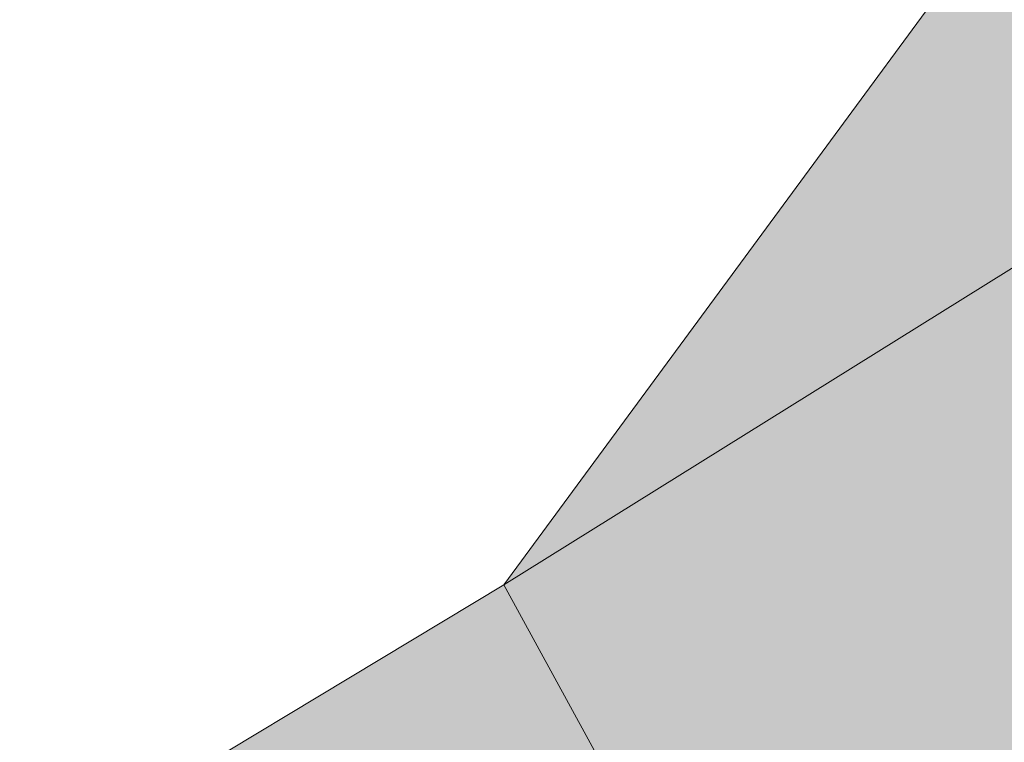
# Model space of a CAD drawing. Header units: metres. Extents: x -228 to 168, y -124 to 293.
# Tile 156 of 256: x -176 to -158, y 83 to 96. Entities that reach past the tile are written whole.
import ezdxf

# ---------------------------------------------------------------- set-up
doc = ezdxf.new("R2010")
doc.units = ezdxf.units.M
doc.header["$MEASUREMENT"] = 0
doc.layers.add('Parzellen.3 _ UMGEBUNG', color=7, linetype='Continuous')
doc.layers.add('Straße.3 _ UMGEBUNG', color=7, linetype='Continuous')

msp = doc.modelspace()

# ---------------------------------------------------------------- hatches: boundary and pattern name
at = {"layer": 'Parzellen.3 _ UMGEBUNG', "linetype": 'Continuous', "lineweight": 18, "true_color": 0xfafafa}
for points in [[(-167.14, 85.457), (-156.072, 65.22), (-134.897, 78.284), (-144.652, 99.463)], [(-156.072, 65.22), (-167.14, 85.457), (-183.8, 75.439), (-185.844, 73.36), (-186.561, 70.786), (-185.906, 68.172), (-177.737, 52.025), (-157.983, 64.042)]]:
    msp.add_hatch(color=7, dxfattribs=at).paths.add_polyline_path(points)
at = {"layer": 'Straße.3 _ UMGEBUNG', "linetype": 'Continuous', "lineweight": 18, "true_color": 0xdfdfdf}
msp.add_hatch(color=254, dxfattribs=at).paths.add_polyline_path([(-180.893, -93.498), (-151.337, -93.4), (-142.663, -87.986), (-116.645, -73.529), (-104.224, -66.709), (-104.626, -65.569), (-95.503, -59.087), (-83.412, -48.436), (-68.479, -36.118), (-61.664, -30.116), (-55.203, -27.64), (-38.873, -12.919), (-36.878, -8.287), (-25.024, 2.926), (-15.814, 11.939), (-4.458, 23.421), (8.556, 36.79), (34.001, 64.641), (91.714, 128.113), (109.493, 147.575), (127.748, 168.426), (136.32, 176.141), (136.077, 186.98), (106.759, 153.458), (89.689, 134.721), (86.423, 134.811), (88.509, 137.443), (83.55, 137.61), (32.193, 202.797), (32.532, 207.949), (57.535, 229.082), (58.707, 230.435), (76.915, 245.762), (84.218, 221.897), (87.979, 208.75), (91.316, 211.302), (80.235, 248.754), (91.933, 258.209), (82.137, 262.123), (56.302, 239.621), (55.162, 238.254), (30.663, 217.831), (27.663, 215.773), (16.862, 218.859), (-7.569, 246.119), (-16.515, 242.313), (10.988, 212.168), (12.202, 207.239), (10.13, 203.381), (-13.086, 189.38), (-153.333, 104.214), (-167.14, 85.457), (-144.652, 99.463), (-108.012, 121.663), (-104.586, 120.66), (-100.069, 123.143), (-99.109, 126.933), (-88.727, 132.863), (-77.078, 140.031), (-48.527, 157.128), (-27.841, 169.444), (19.774, 197.934), (25.211, 197.131), (77.286, 130.651), (77.286, 124.867), (80.277, 127.593), (79.258, 123.273), (10.308, 47.59), (-20.602, 15.787), (-21.678, 15.905), (-27.841, 10.401, -0.211447), (-29.011, 7.424), (-29.787, 6.742), (-41.744, -4.501), (-50.025, -8.457), (-60.241, -17.54), (-66.521, -26.332), (-74.282, -33.057), (-88.748, -44.269), (-105.907, -55.487), (-115.325, -60.419), (-123.838, -65.061), (-131.588, -69.636), (-138.229, -72.908), (-147.238, -76.811), (-154.096, -80.286), (-165.563, -86.711), (-170.892, -87.002)])

# ---------------------------------------------------------------- linework, layer by layer
at = {"layer": 'Parzellen.3 _ UMGEBUNG', "color": 253, "linetype": 'Continuous', "lineweight": 18, "true_color": 0x9f9f9f, "flags": 128}
for points in [[(-167.14, 85.457), (-156.072, 65.22), (-134.897, 78.284), (-144.652, 99.463)], [(-156.072, 65.22), (-157.983, 64.042), (-177.737, 52.025), (-185.906, 68.172), (-186.561, 70.786), (-185.844, 73.36), (-183.8, 75.439), (-167.14, 85.457)]]:
    msp.add_lwpolyline(points, close=True, dxfattribs=at)
at = {"layer": 'Straße.3 _ UMGEBUNG', "color": 254, "linetype": 'Continuous', "lineweight": 18, "true_color": 0xdfdfdf, "flags": 128}
msp.add_lwpolyline([(-73.844, 152.484), (-87.483, 144.202), (-101.967, 135.407), (-118.576, 125.321), (-134.397, 115.714), (-153.333, 104.214), (-167.14, 85.457), (-144.652, 99.463), (-125.186, 111.257), (-108.012, 121.663), (-104.586, 120.66), (-100.069, 123.143), (-99.109, 126.933), (-88.727, 132.863), (-77.078, 140.031)], dxfattribs=at)

doc.saveas('drawing.dxf')
